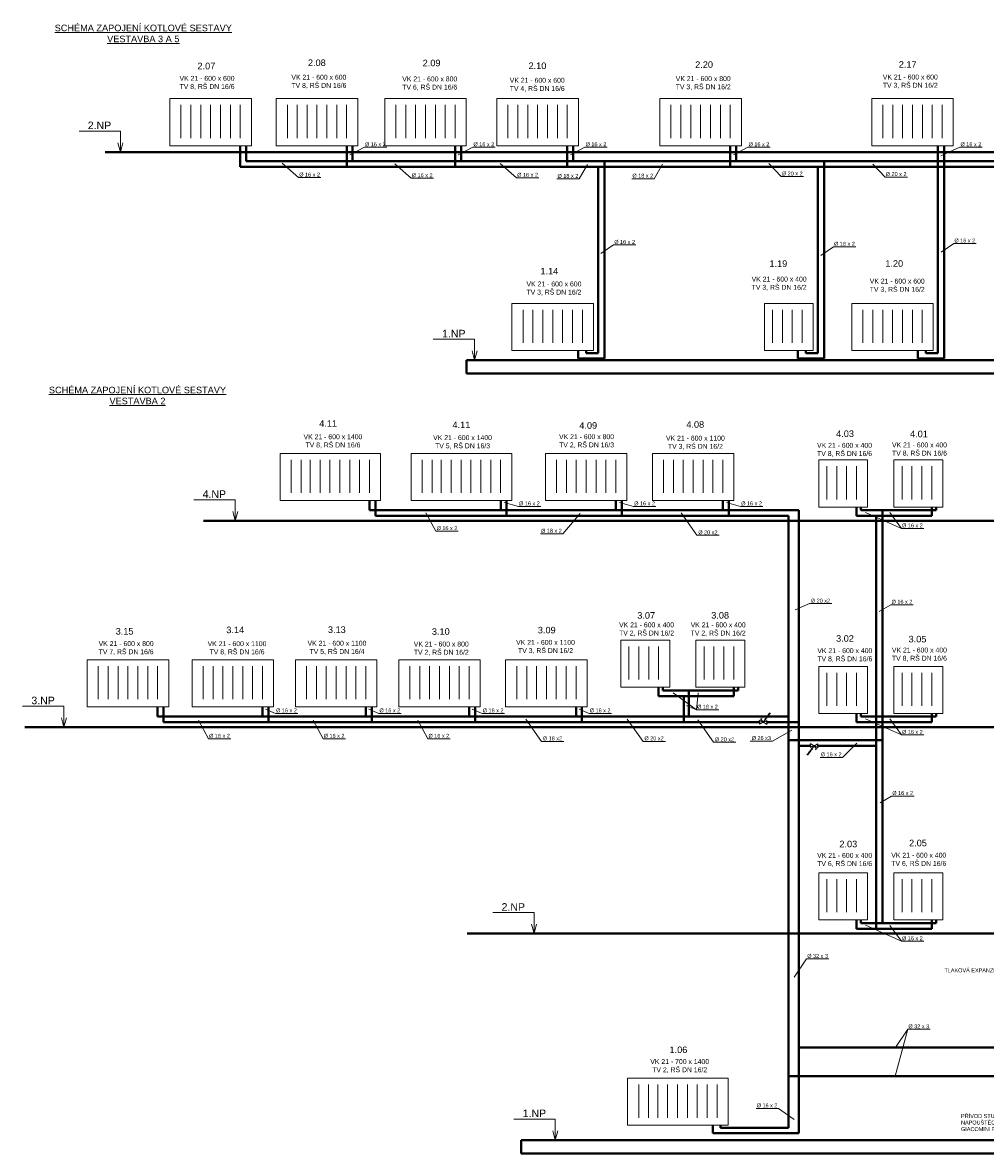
# Model space of a CAD drawing. Header units: millimetres. Extents: x 0 to 1216358, y -266558 to 2852.
# Tile 4 of 76: x 990462 to 1019827, y -264758 to -230271. Entities that reach past the tile are written whole.
import ezdxf

# ---------------------------------------------------------------- set-up
doc = ezdxf.new("R2010")
doc.units = ezdxf.units.MM
for name, color, linetype, lineweight in [('1-UT-POPIS', 7, 'Continuous', 13), ('1-UT-ROZVODY', 4, 'Continuous', 40), ('1-UT-ROZVODY-PRIVOD', 4, 'Continuous', 40), ('1-UT-TELESA', 7, 'Continuous', 40), ('P', 7, 'Continuous', 100), ('St_plocha_místnosti', 250, 'Continuous', 18)]:
    doc.layers.add(name, color=color, linetype=linetype, lineweight=lineweight)
doc.layers.add('1UT-ARMATURY', color=5, linetype='Continuous')
doc.styles.add('Andy', font='arial.ttf')
doc.styles.add('SPIRITTXTSTYLE1', font='arial.ttf')

msp = doc.modelspace()

# ---------------------------------------------------------------- linework, layer by layer
at = {"layer": '1-UT-POPIS'}
for p, q in [((994952.8, -232589.6), (994952.8, -234026)), ((997439.3, -232589.6), (994952.8, -232589.6)), ((995292, -232780.7), (995292, -233793.4)), ((995593.5, -232780.7), (995593.5, -233793.4)), ((995895.1, -232780.7), (995895.1, -233793.4)), ((996196.6, -232780.7), (996196.6, -233793.4)), ((996498.1, -232780.7), (996498.1, -233793.4)), ((996799.7, -232780.7), (996799.7, -233793.4)), ((997101.2, -232780.7), (997101.2, -233793.4)), ((997439.3, -234026), (997439.3, -232589.6)), ((998197, -232589.6), (998197, -234026)), ((1000683.5, -232589.6), (998197, -232589.6)), ((998536.2, -232780.7), (998536.2, -233793.4)), ((998837.7, -232780.7), (998837.7, -233793.4)), ((999139.3, -232780.7), (999139.3, -233793.4)), ((999440.8, -232780.7), (999440.8, -233793.4)), ((999742.3, -232780.7), (999742.3, -233793.4)), ((1000043.9, -232780.7), (1000043.9, -233793.4)), ((1000345.4, -232780.7), (1000345.4, -233793.4)), ((1000683.5, -234026), (1000683.5, -232589.6)), ((1001506.4, -232589.6), (1001506.4, -234026)), ((1003993, -232589.6), (1001506.4, -232589.6)), ((1001845.6, -232780.7), (1001845.6, -233793.4)), ((1002147.2, -232780.7), (1002147.2, -233793.4)), ((1002448.7, -232780.7), (1002448.7, -233793.4)), ((1002750.2, -232780.7), (1002750.2, -233793.4)), ((1003051.8, -232780.7), (1003051.8, -233793.4)), ((1003353.3, -232780.7), (1003353.3, -233793.4)), ((1003654.8, -232780.7), (1003654.8, -233793.4)), ((1003993, -234026), (1003993, -232589.6)), ((1004926.3, -232589.6), (1004926.3, -234026)), ((1007412.8, -232589.6), (1004926.3, -232589.6)), ((1005265.5, -232780.7), (1005265.5, -233793.4)), ((1005567, -232780.7), (1005567, -233793.4)), ((1005868.5, -232780.7), (1005868.5, -233793.4)), ((1006170.1, -232780.7), (1006170.1, -233793.4)), ((1006471.6, -232780.7), (1006471.6, -233793.4)), ((1006773.2, -232780.7), (1006773.2, -233793.4)), ((1007074.7, -232780.7), (1007074.7, -233793.4)), ((1007412.8, -234026), (1007412.8, -232589.6)), ((1009897.1, -232589.6), (1009897.1, -234026)), ((1012383.7, -232589.6), (1009897.1, -232589.6)), ((1010236.3, -232780.7), (1010236.3, -233793.4)), ((1010537.9, -232780.7), (1010537.9, -233793.4)), ((1010839.4, -232780.7), (1010839.4, -233793.4)), ((1011140.9, -232780.7), (1011140.9, -233793.4)), ((1011442.5, -232780.7), (1011442.5, -233793.4)), ((1011744, -232780.7), (1011744, -233793.4)), ((1012045.5, -232780.7), (1012045.5, -233793.4)), ((1012383.7, -234026), (1012383.7, -232589.6)), ((1016361.4, -232589.6), (1016361.4, -234026)), ((1018848, -232589.6), (1016361.4, -232589.6)), ((1016700.6, -232780.7), (1016700.6, -233793.4)), ((1017002.2, -232780.7), (1017002.2, -233793.4)), ((1017303.7, -232780.7), (1017303.7, -233793.4)), ((1017605.2, -232780.7), (1017605.2, -233793.4)), ((1017906.8, -232780.7), (1017906.8, -233793.4)), ((1018208.3, -232780.7), (1018208.3, -233793.4)), ((1018509.8, -232780.7), (1018509.8, -233793.4)), ((1018848, -234026), (1018848, -232589.6)), ((994952.8, -234026), (997439.3, -234026)), ((998197, -234026), (1000683.5, -234026)), ((1000884.6, -234073), (1000440.9, -234300.6)), ((1001566.3, -234073), (1000884.6, -234073)), ((1001506.4, -234026), (1003993, -234026)), ((1004194.1, -234073), (1003750.3, -234300.6)), ((1004875.7, -234073), (1004194.1, -234073)), ((1004926.3, -234026), (1007412.8, -234026)), ((1007613.9, -234073), (1007170.1, -234300.6)), ((1008295.5, -234073), (1007613.9, -234073)), ((1009897.1, -234026), (1012383.7, -234026)), ((1012584.8, -234073), (1012141, -234300.6)), ((1013266.4, -234073), (1012584.8, -234073)), ((1016361.4, -234026), (1018848, -234026)), ((1019049.1, -234073), (1018465.6, -234338)), ((1019730.7, -234073), (1019049.1, -234073)), ((998879.7, -234996.8), (998382.1, -234560.9)), ((1002312.9, -235016.2), (1001815.3, -234580.4)), ((1005527.5, -235004.2), (1005030, -234568.3)), ((1013600.8, -234964.1), (1013221.1, -234570.7)), ((1016768.8, -234982.5), (1016389.1, -234589.1)), ((999561.3, -234996.8), (998879.7, -234996.8)), ((1002994.5, -235016.2), (1002312.9, -235016.2)), ((1006209.2, -235004.2), (1005527.5, -235004.2)), ((1007439.7, -235036.4), (1006758.1, -235036.4)), ((1009724.3, -235030.1), (1009042.7, -235030.1)), ((1014282.4, -234964.1), (1013600.8, -234964.1)), ((1017450.4, -234982.5), (1016768.8, -234982.5)), ((1008487.9, -237051.4), (1008098, -237316.4)), ((1009169.5, -237051.4), (1008487.9, -237051.4)), ((1015192.9, -237107.7), (1014803.1, -237372.7)), ((1015874.5, -237107.7), (1015192.9, -237107.7)), ((1018863.9, -237007.7), (1018474.1, -237272.7)), ((1019545.5, -237007.7), (1018863.9, -237007.7)), ((1005387.4, -238837), (1005387.4, -240273.4)), ((1007874, -238837), (1005387.4, -238837)), ((1007874, -240273.4), (1007874, -238837)), ((1013086, -238837), (1013086, -240273.4)), ((1014576.7, -238837), (1013086, -238837)), ((1014576.7, -240273.4), (1014576.7, -238837)), ((1015752.1, -238837), (1015752.1, -240273.4)), ((1018238.6, -238837), (1015752.1, -238837)), ((1018238.6, -240273.4), (1018238.6, -238837)), ((1005726.6, -239028.1), (1005726.6, -240040.8)), ((1006028.2, -239028.1), (1006028.2, -240040.8)), ((1006329.7, -239028.1), (1006329.7, -240040.8)), ((1006631.2, -239028.1), (1006631.2, -240040.8)), ((1006932.8, -239028.1), (1006932.8, -240040.8)), ((1007234.3, -239028.1), (1007234.3, -240040.8)), ((1007535.8, -239028.1), (1007535.8, -240040.8)), ((1013333.9, -239028.1), (1013333.9, -240040.8)), ((1013635.5, -239028.1), (1013635.5, -240040.8)), ((1013937, -239028.1), (1013937, -240040.8)), ((1014238.6, -239028.1), (1014238.6, -240040.8)), ((1016091.3, -239028.1), (1016091.3, -240040.8)), ((1016392.8, -239028.1), (1016392.8, -240040.8)), ((1016694.3, -239028.1), (1016694.3, -240040.8)), ((1016995.9, -239028.1), (1016995.9, -240040.8)), ((1017297.4, -239028.1), (1017297.4, -240040.8)), ((1017598.9, -239028.1), (1017598.9, -240040.8)), ((1017900.5, -239028.1), (1017900.5, -240040.8)), ((1005387.4, -240273.4), (1007874, -240273.4)), ((1013086, -240273.4), (1014576.7, -240273.4)), ((1015752.1, -240273.4), (1018238.6, -240273.4)), ((1001379.8, -243409.9), (998313.3, -243409.9)), ((998313.3, -243409.9), (998313.3, -244846.3)), ((1001379.8, -244846.3), (1001379.8, -243409.9)), ((1005379, -243409.9), (1002312.5, -243409.9)), ((1002312.5, -243409.9), (1002312.5, -244846.3)), ((1005379, -244846.3), (1005379, -243409.9)), ((1006407.2, -243409.9), (1006407.2, -244846.3)), ((1008893.8, -243409.9), (1006407.2, -243409.9)), ((1008893.8, -244846.3), (1008893.8, -243409.9)), ((1009670.1, -243409.9), (1009670.1, -244846.3)), ((1012156.6, -243409.9), (1009670.1, -243409.9)), ((1012156.6, -244846.3), (1012156.6, -243409.9)), ((998652.5, -243601), (998652.5, -244613.8)), ((998954, -243601), (998954, -244613.8)), ((999232.5, -243601), (999232.5, -244613.8)), ((999534, -243601), (999534, -244613.8)), ((999835.6, -243601), (999835.6, -244613.8)), ((1000137.1, -243601), (1000137.1, -244613.8)), ((1000438.6, -243601), (1000438.6, -244613.8)), ((1000740.2, -243601), (1000740.2, -244613.8)), ((1001041.7, -243601), (1001041.7, -244613.8)), ((1002651.7, -243601), (1002651.7, -244613.8)), ((1002953.3, -243601), (1002953.3, -244613.8)), ((1003231.7, -243601), (1003231.7, -244613.8)), ((1003533.2, -243601), (1003533.2, -244613.8)), ((1003834.8, -243601), (1003834.8, -244613.8)), ((1004136.3, -243601), (1004136.3, -244613.8)), ((1004437.9, -243601), (1004437.9, -244613.8)), ((1004739.4, -243601), (1004739.4, -244613.8)), ((1005040.9, -243601), (1005040.9, -244613.8)), ((1006746.4, -243601), (1006746.4, -244613.8)), ((1007048, -243601), (1007048, -244613.8)), ((1007349.5, -243601), (1007349.5, -244613.8)), ((1007651.1, -243601), (1007651.1, -244613.8)), ((1007952.6, -243601), (1007952.6, -244613.8)), ((1008254.1, -243601), (1008254.1, -244613.8)), ((1008555.7, -243601), (1008555.7, -244613.8)), ((1010009.3, -243601), (1010009.3, -244613.8)), ((1010310.8, -243601), (1010310.8, -244613.8)), ((1010612.4, -243601), (1010612.4, -244613.8)), ((1010913.9, -243601), (1010913.9, -244613.8)), ((1011215.4, -243601), (1011215.4, -244613.8)), ((1011517, -243601), (1011517, -244613.8)), ((1011818.5, -243601), (1011818.5, -244613.8)), ((1014744.3, -243610.1), (1014744.3, -245046.5)), ((1016235, -243610.1), (1014744.3, -243610.1)), ((1014992.3, -243801.2), (1014992.3, -244813.9)), ((1015293.8, -243801.2), (1015293.8, -244813.9)), ((1015595.3, -243801.2), (1015595.3, -244813.9)), ((1015896.9, -243801.2), (1015896.9, -244813.9)), ((1016235, -245046.5), (1016235, -243610.1)), ((1017036.4, -243610.1), (1017036.4, -245046.5)), ((1018527.1, -243610.1), (1017036.4, -243610.1)), ((1017284.3, -243801.2), (1017284.3, -244813.9)), ((1017585.9, -243801.2), (1017585.9, -244813.9)), ((1017887.4, -243801.2), (1017887.4, -244813.9)), ((1018188.9, -243801.2), (1018188.9, -244813.9)), ((1018527.1, -245046.5), (1018527.1, -243610.1)), ((998313.3, -244846.3), (1001379.8, -244846.3)), ((1002312.5, -244846.3), (1005379, -244846.3)), ((1006407.2, -244846.3), (1008893.8, -244846.3)), ((1009670.1, -244846.3), (1012156.6, -244846.3)), ((1006264.4, -245026.7), (1005582.8, -245026.7)), ((1009779.1, -245026.7), (1009097.5, -245026.7)), ((1013042, -245026.7), (1012360.3, -245026.7)), ((1014744.3, -245046.5), (1016235, -245046.5)), ((1017036.4, -245046.5), (1018527.1, -245046.5)), ((1006935.5, -245859.9), (1007469.2, -245239.3)), ((1011028.5, -245906.8), (1010546.3, -245226.2)), ((1003750.7, -245780.7), (1003069.1, -245780.7)), ((1006935.5, -245859.9), (1006253.9, -245859.9)), ((1017946.4, -245697.9), (1017264.8, -245697.9)), ((1011710.1, -245906.8), (1011028.5, -245906.8)), ((1014461.8, -247991.5), (1014026.6, -248177.8)), ((1015143.4, -247991.5), (1014461.8, -247991.5)), ((1017628.2, -248025.5), (1016946.5, -248025.5)), ((1008706.7, -249104.2), (1008706.7, -250540.6)), ((1010197.4, -249104.2), (1008706.7, -249104.2)), ((1008954.7, -249295.3), (1008954.7, -250308.1)), ((1009256.2, -249295.3), (1009256.2, -250308.1)), ((1009557.7, -249295.3), (1009557.7, -250308.1)), ((1009859.3, -249295.3), (1009859.3, -250308.1)), ((1010197.4, -250540.6), (1010197.4, -249104.2)), ((1010998.8, -249104.2), (1010998.8, -250540.6)), ((1012489.5, -249104.2), (1010998.8, -249104.2)), ((1011246.7, -249295.3), (1011246.7, -250308.1)), ((1011548.3, -249295.3), (1011548.3, -250308.1)), ((1011849.8, -249295.3), (1011849.8, -250308.1)), ((1012151.4, -249295.3), (1012151.4, -250308.1)), ((1012489.5, -250540.6), (1012489.5, -249104.2)), ((992431.3, -249705.3), (992431.3, -251141.7)), ((994917.9, -249705.3), (992431.3, -249705.3)), ((992770.5, -249896.4), (992770.5, -250909.2)), ((993072.1, -249896.4), (993072.1, -250909.2)), ((993373.6, -249896.4), (993373.6, -250909.2)), ((993675.1, -249896.4), (993675.1, -250909.2)), ((993976.7, -249896.4), (993976.7, -250909.2)), ((994278.2, -249896.4), (994278.2, -250909.2)), ((994579.7, -249896.4), (994579.7, -250909.2)), ((994917.9, -251141.7), (994917.9, -249705.3)), ((995629.6, -249705.3), (995629.6, -251141.7)), ((998116.2, -249705.3), (995629.6, -249705.3)), ((995968.8, -249896.4), (995968.8, -250909.2)), ((996270.4, -249896.4), (996270.4, -250909.2)), ((996571.9, -249896.4), (996571.9, -250909.2)), ((996873.5, -249896.4), (996873.5, -250909.2)), ((997175, -249896.4), (997175, -250909.2)), ((997476.5, -249896.4), (997476.5, -250909.2)), ((997778.1, -249896.4), (997778.1, -250909.2)), ((998116.2, -251141.7), (998116.2, -249705.3)), ((998780.6, -249705.3), (998780.6, -251141.7)), ((1001267.1, -249705.3), (998780.6, -249705.3)), ((999119.8, -249896.4), (999119.8, -250909.2)), ((999421.3, -249896.4), (999421.3, -250909.2)), ((999722.8, -249896.4), (999722.8, -250909.2)), ((1000024.4, -249896.4), (1000024.4, -250909.2)), ((1000325.9, -249896.4), (1000325.9, -250909.2)), ((1000627.5, -249896.4), (1000627.5, -250909.2)), ((1000929, -249896.4), (1000929, -250909.2)), ((1001267.1, -251141.7), (1001267.1, -249705.3)), ((1001932.2, -249705.3), (1001932.2, -251141.7)), ((1004418.7, -249705.3), (1001932.2, -249705.3)), ((1002271.4, -249896.4), (1002271.4, -250909.2)), ((1002572.9, -249896.4), (1002572.9, -250909.2)), ((1002874.5, -249896.4), (1002874.5, -250909.2)), ((1003176, -249896.4), (1003176, -250909.2)), ((1003477.6, -249896.4), (1003477.6, -250909.2)), ((1003779.1, -249896.4), (1003779.1, -250909.2)), ((1004080.6, -249896.4), (1004080.6, -250909.2)), ((1004418.7, -251141.7), (1004418.7, -249705.3)), ((1005195.1, -249705.3), (1005195.1, -251141.7)), ((1007681.6, -249705.3), (1005195.1, -249705.3)), ((1005534.3, -249896.4), (1005534.3, -250909.2)), ((1005835.8, -249896.4), (1005835.8, -250909.2)), ((1006137.3, -249896.4), (1006137.3, -250909.2)), ((1006438.9, -249896.4), (1006438.9, -250909.2)), ((1006740.4, -249896.4), (1006740.4, -250909.2)), ((1007041.9, -249896.4), (1007041.9, -250909.2)), ((1007343.5, -249896.4), (1007343.5, -250909.2)), ((1007681.6, -251141.7), (1007681.6, -249705.3)), ((1014744.3, -249905.4), (1014744.3, -251341.8)), ((1016235, -249905.4), (1014744.3, -249905.4)), ((1016235, -251341.8), (1016235, -249905.4)), ((1017036.4, -249905.4), (1017036.4, -251341.8)), ((1018527.1, -249905.4), (1017036.4, -249905.4)), ((1018527.1, -251341.8), (1018527.1, -249905.4)), ((1014992.3, -250096.6), (1014992.3, -251109.3)), ((1015293.8, -250096.6), (1015293.8, -251109.3)), ((1015595.3, -250096.6), (1015595.3, -251109.3)), ((1015896.9, -250096.6), (1015896.9, -251109.3)), ((1017284.3, -250096.6), (1017284.3, -251109.3)), ((1017585.9, -250096.6), (1017585.9, -251109.3)), ((1017887.4, -250096.6), (1017887.4, -251109.3)), ((1018188.9, -250096.6), (1018188.9, -251109.3)), ((1008706.7, -250540.6), (1010197.4, -250540.6)), ((1010998.8, -250540.6), (1012489.5, -250540.6)), ((992431.3, -251141.7), (994917.9, -251141.7)), ((995629.6, -251141.7), (998116.2, -251141.7)), ((998857.3, -251338.8), (998175.7, -251338.8)), ((998780.6, -251141.7), (1001267.1, -251141.7)), ((1002008.2, -251338.8), (1001326.6, -251338.8)), ((1001932.2, -251141.7), (1004418.7, -251141.7)), ((1005159.8, -251338.8), (1004478.2, -251338.8)), ((1005195.1, -251141.7), (1007681.6, -251141.7)), ((1008422.7, -251338.8), (1007741.1, -251338.8)), ((1011696, -251227.6), (1011014.4, -251227.6)), ((1014744.3, -251341.8), (1016235, -251341.8)), ((1017036.4, -251341.8), (1018527.1, -251341.8)), ((1006287.9, -252191.3), (1005805.8, -251510.7)), ((1009385.6, -252191.3), (1008903.4, -251510.7)), ((1011534.4, -252220.4), (1011052.2, -251539.9)), ((1017946.4, -251993.3), (1017264.8, -251993.3)), ((996812.2, -252113.8), (996130.5, -252113.8)), ((1000307.8, -252113.8), (999626.1, -252113.8)), ((1003503.9, -252113.8), (1002822.3, -252113.8)), ((1006969.6, -252191.3), (1006287.9, -252191.3)), ((1010067.2, -252191.3), (1009385.6, -252191.3)), ((1012216, -252220.4), (1011534.4, -252220.4)), ((1013338.3, -252182.8), (1012656.7, -252182.8)), ((1015469.9, -252680.1), (1015904.6, -252246.4)), ((1015469.9, -252680.1), (1014788.2, -252680.1)), ((1017649.9, -253858.3), (1016968.2, -253858.3)), ((1014744.3, -256200.8), (1014744.3, -257637.2)), ((1016235, -256200.8), (1014744.3, -256200.8)), ((1016235, -257637.2), (1016235, -256200.8)), ((1017036.4, -256200.8), (1017036.4, -257637.2)), ((1018527.1, -256200.8), (1017036.4, -256200.8)), ((1018527.1, -257637.2), (1018527.1, -256200.8)), ((1014992.3, -256391.9), (1014992.3, -257404.7)), ((1015293.8, -256391.9), (1015293.8, -257404.7)), ((1015595.3, -256391.9), (1015595.3, -257404.7)), ((1015896.9, -256391.9), (1015896.9, -257404.7)), ((1017284.3, -256391.9), (1017284.3, -257404.7)), ((1017585.9, -256391.9), (1017585.9, -257404.7)), ((1017887.4, -256391.9), (1017887.4, -257404.7)), ((1018188.9, -256391.9), (1018188.9, -257404.7)), ((1014744.3, -257637.2), (1016235, -257637.2)), ((1017036.4, -257637.2), (1018527.1, -257637.2)), ((1017946.4, -258288.7), (1017264.8, -258288.7)), ((1014374.7, -258826.6), (1013998.7, -259385.9)), ((1015056.3, -258826.6), (1014374.7, -258826.6)), ((1017459.3, -260973.9), (1017083.3, -261533.2)), ((1018140.9, -260973.9), (1017459.3, -260973.9)), ((1011980.1, -262464.6), (1008913.5, -262464.6)), ((1008913.5, -262464.6), (1008913.5, -263901)), ((1009252.7, -262655.7), (1009252.7, -263668.5)), ((1009554.3, -262655.7), (1009554.3, -263668.5)), ((1009832.7, -262655.7), (1009832.7, -263668.5)), ((1010134.3, -262655.7), (1010134.3, -263668.5)), ((1010435.8, -262655.7), (1010435.8, -263668.5)), ((1010737.3, -262655.7), (1010737.3, -263668.5)), ((1011038.9, -262655.7), (1011038.9, -263668.5)), ((1011340.4, -262655.7), (1011340.4, -263668.5)), ((1011642, -262655.7), (1011642, -263668.5)), ((1011980.1, -263901), (1011980.1, -262464.6)), ((1013513.7, -263384.5), (1012832.1, -263384.5)), ((1013513.7, -263384.5), (1013991.4, -263719.7)), ((1008913.5, -263901), (1011980.1, -263901))]:
    msp.add_line(p, q, dxfattribs=at)
at = {"layer": '1-UT-POPIS', "ltscale": 0.1}
for p, q in [((993443, -233577.7), (992182.4, -233577.7)), ((993443, -234218.9), (993443, -233577.7)), ((993443, -234218.9), (993366.9, -233934.8)), ((993443, -234218.9), (993519.1, -233934.8)), ((1007439.7, -235036.4), (1007692.2, -234599)), ((1009724.3, -235030.1), (1009976.8, -234592.7)), ((1004248.9, -239928.3), (1002988.3, -239928.3)), ((1004248.9, -240569.4), (1004248.9, -239928.3)), ((1004248.9, -240569.4), (1004172.8, -240285.4)), ((1004248.9, -240569.4), (1004325.1, -240285.4)), ((996945.8, -244823.9), (995685.2, -244823.9)), ((996945.8, -245465.1), (996945.8, -244823.9)), ((996945.8, -245465.1), (996869.7, -245181.1)), ((996945.8, -245465.1), (997021.9, -245181.1)), ((1005582.8, -245026.7), (1005152.9, -244911.5)), ((1009097.5, -245026.7), (1008667.6, -244911.5)), ((1012360.3, -245026.7), (1011930.5, -244911.5)), ((1003069.1, -245780.7), (1002764.9, -245218.1)), ((1017264.8, -245697.9), (1016168.9, -245208.3)), ((1017264.8, -245697.9), (1016909.2, -245212.4)), ((1016946.5, -248025.5), (1016591, -248230.8)), ((1011014.4, -251227.6), (1010308.8, -250716.3)), ((1011014.4, -251227.6), (1011071.2, -250712)), ((991722.6, -251119.3), (990461.9, -251119.3)), ((991722.6, -251760.5), (991722.6, -251119.3)), ((998175.7, -251338.8), (997871.5, -251213.4)), ((1001326.6, -251338.8), (1001022.5, -251213.4)), ((1004478.2, -251338.8), (1004174.1, -251213.4)), ((1007741.1, -251338.8), (1007436.9, -251213.4)), ((1011014.4, -251227.6), (1010710.3, -251102.2)), ((1013046, -251610.3), (1013248.1, -251334.2)), ((1013177.1, -251389.2), (1013217.1, -251418.5)), ((1013202.6, -251354.4), (1013242.6, -251383.7)), ((1013228.1, -251319.6), (1013268, -251348.8)), ((991722.6, -251760.5), (991646.4, -251476.5)), ((991722.6, -251760.5), (991798.7, -251476.5)), ((996130.5, -252113.8), (995826.4, -251540.8)), ((999626.1, -252113.8), (999322, -251540.8)), ((1002822.3, -252113.8), (1002518.2, -251540.8)), ((1012952.9, -251516.2), (1013014.8, -251480.4)), ((1013046, -251610.3), (1012982, -251499.4)), ((1013100.6, -251493.7), (1013140.6, -251523)), ((1013126.1, -251458.9), (1013166.1, -251488.2)), ((1013151.6, -251424.1), (1013191.6, -251453.3)), ((1017264.8, -251993.3), (1016168.9, -251503.7)), ((1017264.8, -251993.3), (1016909.2, -251507.8)), ((1013338.3, -252182.8), (1013920.2, -251846.8)), ((1014606.9, -252323), (1014404.9, -252599.1)), ((1014526.9, -252474.4), (1014486.9, -252445.2)), ((1014552.3, -252439.6), (1014512.4, -252410.3)), ((1014606.9, -252323), (1014671, -252434)), ((1014700.1, -252417.1), (1014638.2, -252452.9)), ((1014424.9, -252613.8), (1014384.9, -252584.5)), ((1014450.4, -252578.9), (1014410.4, -252549.7)), ((1014475.9, -252544.1), (1014435.9, -252514.8)), ((1014501.3, -252509.3), (1014461.4, -252480)), ((1016968.2, -253858.3), (1016612.7, -254063.6)), ((1006063.7, -257414.7), (1004803.1, -257414.7)), ((1006063.7, -258055.9), (1006063.7, -257414.7)), ((1006063.7, -258055.9), (1005987.6, -257771.8)), ((1006063.7, -258055.9), (1006139.8, -257771.8)), ((1017264.8, -258288.7), (1016168.9, -257799.1)), ((1017264.8, -258288.7), (1016909.2, -257803.1)), ((1017459.3, -260973.9), (1017076.4, -262402.8)), ((1006707.3, -263710.1), (1005446.7, -263710.1)), ((1006707.3, -264351.3), (1006707.3, -263710.1)), ((1006707.3, -264351.3), (1006631.2, -264067.2)), ((1006707.3, -264351.3), (1006783.5, -264067.2))]:
    msp.add_line(p, q, dxfattribs=at)
at = {"layer": '1-UT-ROZVODY', "ltscale": 0.1}
for p, q in [((997102, -234026), (997102, -234672.4)), ((1000346.2, -234026), (1000346.2, -234672.4)), ((1003655.6, -234026), (1003655.6, -234672.4)), ((1007075.5, -234026), (1007075.5, -234672.4)), ((1012046.3, -234026), (1012046.3, -234672.4)), ((1018379.1, -234026), (1018379.1, -240347.2)), ((1026210.5, -234672.4), (997102, -234672.4)), ((1008014.5, -240347.2), (1008014.5, -234672.4)), ((1014717.2, -240347.2), (1014717.2, -234672.4)), ((1007646, -240347.2), (1007646, -240273.4)), ((1008014.5, -240347.2), (1007646, -240347.2)), ((1014348.7, -240347.2), (1014348.7, -240273.4)), ((1014717.2, -240347.2), (1014348.7, -240347.2)), ((1018010.6, -240347.2), (1018010.6, -240273.4)), ((1018379.1, -240347.2), (1018010.6, -240347.2)), ((1001225.3, -244846.3), (1001225.3, -245314.9)), ((1005224.5, -244846.3), (1005224.5, -245314.9)), ((1008735.6, -244846.3), (1008735.6, -245314.9)), ((1011998.5, -244846.3), (1011998.5, -245314.9)), ((1016029.9, -245141.9), (1016029.9, -245046.5)), ((1016029.9, -245141.9), (1018322, -245141.9)), ((1016688.3, -252151.7), (1016688.3, -245141.9)), ((1018322, -245141.9), (1018322, -245046.5)), ((1001225.3, -245314.9), (1013818.1, -245314.9)), ((1013818.1, -262402.8), (1013818.1, -245314.9)), ((1009992.4, -250636), (1009992.4, -250540.6)), ((1009992.4, -250636), (1012284.4, -250636)), ((1010786.2, -250636), (1010786.2, -251437.2)), ((1012284.4, -250636), (1012284.4, -250540.6)), ((994580.5, -251141.7), (994580.5, -251437.2)), ((997778.9, -251141.7), (997778.9, -251437.2)), ((1000929.8, -251141.7), (1000929.8, -251437.2)), ((1004081.4, -251141.7), (1004081.4, -251437.2)), ((1007344.3, -251141.7), (1007344.3, -251437.2)), ((1016029.9, -251437.2), (1016029.9, -251341.8)), ((1018322, -251437.2), (1018322, -251341.8)), ((1013818.1, -251437.2), (994580.5, -251437.2)), ((1016029.9, -251437.2), (1018322, -251437.2)), ((1016688.3, -252151.7), (1013818.1, -252151.7)), ((1016688.3, -257732.6), (1016688.3, -252151.7)), ((1016029.9, -257732.6), (1016029.9, -257637.2)), ((1016029.9, -257732.6), (1018322, -257732.6)), ((1018322, -257732.6), (1018322, -257637.2)), ((1013818.1, -262402.8), (1013818.1, -263974.9)), ((1011752.1, -263974.9), (1011752.1, -263901)), ((1012120.6, -263974.9), (1011752.1, -263974.9)), ((1013818.1, -263974.9), (1012120.6, -263974.9))]:
    msp.add_line(p, q, dxfattribs=at)
at = {"layer": '1-UT-ROZVODY', "color": 6, "ltscale": 0.1}
for p, q in [((997281.2, -234026), (997281.2, -234494.6)), ((1000525.4, -234026), (1000525.4, -234494.6)), ((1003834.8, -234026), (1003834.8, -234494.6)), ((1007254.7, -234026), (1007254.7, -234494.6)), ((1012225.5, -234026), (1012225.5, -234494.6)), ((1018570.9, -234026), (1018570.9, -240512.9)), ((1026364.9, -234494.6), (997281.2, -234494.6)), ((1008206.3, -240512.9), (1008206.3, -234494.6)), ((1014909, -240512.9), (1014909, -234494.6)), ((1007403.4, -240512.9), (1007403.4, -240273.4)), ((1014106.1, -240512.9), (1014106.1, -240273.4)), ((1017768.1, -240512.9), (1017768.1, -240273.4)), ((1008206.3, -240512.9), (1007403.4, -240512.9)), ((1014909, -240512.9), (1014106.1, -240512.9)), ((1018570.9, -240512.9), (1017768.1, -240512.9)), ((1001046.2, -244846.3), (1001046.2, -245141.9)), ((1005045.4, -244846.3), (1005045.4, -245141.9)), ((1008556.5, -244846.3), (1008556.5, -245141.9)), ((1011819.3, -244846.3), (1011819.3, -245141.9)), ((1001046.2, -245141.9), (1014139.4, -245141.9)), ((1014139.4, -261533.2), (1014139.4, -245141.9)), ((1015897.5, -245314.9), (1015897.5, -245046.5)), ((1018189.6, -245314.9), (1018189.6, -245046.5)), ((1015897.5, -245314.9), (1018189.6, -245314.9)), ((1016497.8, -252323), (1016497.8, -245314.9)), ((1009860, -250809), (1009860, -250540.6)), ((1012152, -250809), (1012152, -250540.6)), ((1009860, -250809), (1012152, -250809)), ((1010630.8, -250809), (1010630.8, -251610.3)), ((994759.7, -251141.7), (994759.7, -251610.3)), ((997958, -251141.7), (997958, -251610.3)), ((1001109, -251141.7), (1001109, -251610.3)), ((1004260.6, -251141.7), (1004260.6, -251610.3)), ((1007523.4, -251141.7), (1007523.4, -251610.3)), ((1015897.5, -251610.3), (1015897.5, -251341.8)), ((1018189.6, -251610.3), (1018189.6, -251341.8)), ((1012932.5, -251610.3), (994759.7, -251610.3)), ((1014139.4, -251610.3), (1013159.6, -251610.3)), ((1015897.5, -251610.3), (1018189.6, -251610.3)), ((1014493.4, -252323), (1014139.4, -252323)), ((1016497.8, -252323), (1014720.5, -252323)), ((1016497.8, -257905.7), (1016497.8, -252323)), ((1015897.5, -257905.7), (1015897.5, -257637.2)), ((1015897.5, -257905.7), (1018189.6, -257905.7)), ((1018189.6, -257905.7), (1018189.6, -257637.2)), ((1014139.4, -261533.2), (1014139.4, -264140.5)), ((1011509.5, -264140.5), (1011509.5, -263901)), ((1012312.4, -264140.5), (1011509.5, -264140.5)), ((1014139.4, -264140.5), (1012312.4, -264140.5))]:
    msp.add_line(p, q, dxfattribs=at)
at = {"layer": '1-UT-ROZVODY-PRIVOD', "color": 6, "ltscale": 0.5}
msp.add_line((1020939.1, -261533.2), (1014139.4, -261533.2), dxfattribs=at)
at = {"layer": '1-UT-ROZVODY-PRIVOD'}
msp.add_line((1022919.8, -262402.8), (1013818.1, -262402.8), dxfattribs=at)
at = {"layer": '1-UT-ROZVODY-PRIVOD', "linetype": 'Continuous', "lineweight": 0}
msp.add_line((1022919.8, -262402.8), (1013818.1, -262402.8), dxfattribs=at)
at = {"layer": '1-UT-TELESA', "ltscale": 0.1}
for p, q in [((1028394.8, -234218.9), (992984.8, -234218.9)), ((1020480.1, -245465.1), (995976.6, -245465.1)), ((1029243.9, -251760.5), (990531.9, -251760.5)), ((1020480.1, -258055.9), (1004020.6, -258055.9))]:
    msp.add_line(p, q, dxfattribs=at)
at = {"layer": '1-UT-TELESA', "linetype": 'Continuous', "lineweight": 0}
msp.add_line((1003999.6, -240569.4), (1003999.6, -240976), dxfattribs=at)
at = {"layer": '1UT-ARMATURY', "color": 0}
for p, q in [((1012932.5, -251610.3), (1012932.5, -251553.5)), ((1013046, -251610.3), (1012932.5, -251553.5)), ((1012932.5, -251610.3), (1012932.5, -251667.1)), ((1013046, -251610.3), (1012932.5, -251667.1)), ((1013046, -251610.3), (1013159.6, -251553.5)), ((1013046, -251610.3), (1013159.6, -251667.1)), ((1013159.6, -251610.3), (1013159.6, -251553.5)), ((1013159.6, -251610.3), (1013159.6, -251667.1)), ((1014493.4, -252323), (1014493.4, -252266.3)), ((1014606.9, -252323), (1014493.4, -252266.3)), ((1014493.4, -252323), (1014493.4, -252379.8)), ((1014606.9, -252323), (1014493.4, -252379.8)), ((1014606.9, -252323), (1014720.5, -252266.3)), ((1014606.9, -252323), (1014720.5, -252379.8)), ((1014720.5, -252323), (1014720.5, -252266.3)), ((1014720.5, -252323), (1014720.5, -252379.8))]:
    msp.add_line(p, q, dxfattribs=at)
at = {"layer": 'P', "lineweight": 40, "ltscale": 0.2}
for p, q in [((1035278.9, -240569.4), (1003999.6, -240569.4)), ((1003999.6, -240976), (1003999.6, -240569.4)), ((1035278.9, -240976), (1003999.6, -240976)), ((1027364.2, -264351.3), (1005671.5, -264351.3)), ((1005671.5, -264757.8), (1005671.5, -264351.3)), ((1027364.2, -264757.8), (1005671.5, -264757.8))]:
    msp.add_line(p, q, dxfattribs=at)

# ---------------------------------------------------------------- texts
at = {"layer": '1-UT-POPIS', "attachment_point": 5, "style": 'SPIRITTXTSTYLE1'}
for s, width, insert, char_height in [('{\\LSCHÉMA ZAPOJENÍ KOTLOVÉ SESTAVY \\PVESTAVBA 3 A 5 }', 7255.8, (994142.3, -230601.9), 200), ('VK 21 - 600 x 600\\PTV 8, RŠ DN 16/6', 3376.263, (996086.3, -232108.5), 150), ('VK 21 - 600 x 600\\PTV 8, RŠ DN 16/6', 3376.263, (999498.2, -232075), 150), ('VK 21 - 600 x 800\\PTV 6, RŠ DN 16/6', 3376.263, (1002879.7, -232127.4), 150), ('VK 21 - 600 x 600\\PTV 4, RŠ DN 16/6', 3376.263, (1006157.9, -232168.3), 150), ('VK 21 - 600 x 800\\PTV 3, RŠ DN 16/2', 3376.263, (1011220.5, -232117.5), 150), ('VK 21 - 600 x 600\\PTV 3, RŠ DN 16/2', 3376.263, (1017537, -232069.9), 150), ('2.NP', 3376.263, (992807.1, -233404.4), 230), ('%%C 16 x 2', 3376.263, (1001220.2, -233983.8), 120), ('%%C 16 x 2', 3376.263, (1004529.6, -233983.8), 120), ('%%C 16 x 2', 3376.263, (1007949.5, -233983.8), 120), ('%%C 16 x 2', 3376.263, (1012920.3, -233983.8), 120), ('%%C 16 x 2', 3376.263, (1019384.6, -233983.8), 120), ('%%C 16 x 2', 3376.263, (999215.2, -234907.5), 120), ('%%C 16 x 2', 3376.263, (1005863.1, -234915), 120), ('%%C 20 x 2', 3376.263, (1013936.4, -234874.8), 120), ('%%C 20 x 2', 3376.263, (1017104.4, -234893.3), 120), ('%%C 16 x 2', 3376.263, (1002648.4, -234927), 120), ('%%C 18 x 2', 3376.263, (1007093.6, -234947.2), 120), ('%%C 18 x 2', 3376.263, (1009378.2, -234940.9), 120), ('%%C 16 x 2', 3376.263, (1008823.5, -236962.1), 120), ('%%C 16 x 2', 3376.263, (1019199.5, -236918.5), 120), ('%%C 16 x 2', 3376.263, (1015528.5, -237018.4), 120), ('VK 21 - 600 x 600\\PTV 3, RŠ DN 16/2', 3376.263, (1006668.3, -238380), 150), ('VK 21 - 600 x 400\\PTV 3, RŠ DN 16/2', 3376.263, (1013536.8, -238232.7), 150), ('VK 21 - 600 x 600\\PTV 3, RŠ DN 16/2', 3376.263, (1017138.4, -238294.3), 150), ('1.NP', 3376.263, (1003613, -239754.9), 230), ('{\\LSCHÉMA ZAPOJENÍ KOTLOVÉ SESTAVY \\PVESTAVBA 2 }', 7255.8, (993965.3, -241644.2), 200), ('VK 21 - 600 x 1400\\PTV 8, RŠ DN 16/6', 3376.263, (999927.5, -243040.4), 150), ('VK 21 - 600 x 1400\\PTV 5, RŠ DN 16/3', 3376.263, (1003880.6, -243067), 150), ('VK 21 - 600 x 800\\PTV 2, RŠ DN 16/3', 3376.263, (1007663, -243038.3), 150), ('VK 21 - 600 x 1100\\PTV 3, RŠ DN 16/2', 3376.263, (1010982.5, -243083.2), 150), ('VK 21 - 600 x 400\\PTV 8, RŠ DN 16/6', 3376.263, (1015531.1, -243302.2), 150), ('VK 21 - 600 x 400\\PTV 8, RŠ DN 16/6', 3376.263, (1017817.6, -243289.4), 150), ('4.NP', 3376.263, (996309.9, -244650.6), 230), ('%%C 16 x 2', 3376.263, (1005918.3, -244937.5), 120), ('%%C 16 x 2', 3376.263, (1009433.1, -244937.5), 120), ('%%C 16 x 2', 3376.263, (1012695.9, -244937.5), 120), ('%%C 16 x 2', 3376.263, (1017600.4, -245608.7), 120), ('%%C 16 x 2', 3376.263, (1003404.6, -245691.5), 120), ('%%C 18 x 2', 3376.263, (1006589.5, -245770.7), 120), ('%%C 20 x2', 3376.263, (1011364.1, -245817.5), 120), ('%%C 20 x2', 3376.263, (1014797.4, -247902.3), 120), ('%%C 16 x 2', 3376.263, (1017282.1, -247936.2), 120), ('VK 21 - 600 x 400\\PTV 2, RŠ DN 16/2', 3376.263, (1009492.9, -248777), 150), ('VK 21 - 600 x 400\\PTV 2, RŠ DN 16/2', 3376.263, (1011676.9, -248777), 150), ('VK 21 - 600 x 800\\PTV 7, RŠ DN 16/6', 3376.263, (993619.6, -249347.5), 150), ('VK 21 - 600 x 1100\\PTV 8, RŠ DN 16/6', 3376.263, (997001.8, -249351.2), 150), ('VK 21 - 600 x 1100\\PTV 5, RŠ DN 16/4', 3376.263, (1000050.7, -249337.8), 150), ('VK 21 - 600 x 800\\PTV 2, RŠ DN 16/2', 3376.263, (1003230.8, -249362.6), 150), ('VK 21 - 600 x 1100\\PTV 3, RŠ DN 16/2', 3376.263, (1006411.3, -249311.1), 150), ('VK 21 - 600 x 400\\PTV 8, RŠ DN 16/6', 3376.263, (1017815.1, -249545.3), 150), ('VK 21 - 600 x 400\\PTV 8, RŠ DN 16/6', 3376.263, (1015540.5, -249563.7), 150), ('3.NP', 3376.263, (991086.7, -250946), 230), ('%%C 16 x 2', 3376.263, (998511.2, -251249.5), 120), ('%%C 16 x 2', 3376.263, (1001662.2, -251249.5), 120), ('%%C 16 x 2', 3376.263, (1004813.8, -251249.5), 120), ('%%C 16 x 2', 3376.263, (1008076.7, -251249.5), 120), ('%%C 16 x 2', 3376.263, (1011350, -251138.4), 120), ('%%C 16 x 2', 3376.263, (996466.1, -252024.6), 120), ('%%C 16 x 2', 3376.263, (999961.7, -252024.6), 120), ('%%C 16 x 2', 3376.263, (1003157.9, -252024.6), 120), ('%%C 18 x2', 3376.263, (1006623.5, -252102.1), 120), ('%%C 20 x2', 3376.263, (1009721.2, -252102.1), 120), ('%%C 20 x2', 3376.263, (1011869.9, -252131.2), 120), ('%%C 26 x3', 3376.263, (1012992.3, -252093.5), 120), ('%%C 16 x 2', 3376.263, (1017600.4, -251904.1), 120), ('%%C 16 x 2', 3376.263, (1015123.8, -252590.9), 120), ('%%C 16 x 2', 3376.263, (1017303.8, -253769.1), 120), ('VK 21 - 600 x 400\\PTV 6, RŠ DN 16/6', 3376.263, (1015535.1, -255808.2), 150), ('VK 21 - 600 x 400\\PTV 6, RŠ DN 16/6', 3376.263, (1017795.8, -255802.1), 150), ('2.NP', 3376.263, (1005427.8, -257241.4), 230), ('%%C 16 x 2', 3376.263, (1017600.4, -258199.4), 120), ('%%C 32 x 3', 3376.263, (1014710.2, -258737.4), 120), ('{\\fArial|b0|i0|c238|p34;TLAKOVÁ EXPANZNÍ NÁDOBA 40 l }', 3376.263, (1019942.2, -259176), 120), ('%%C 32 x 3', 3376.263, (1017794.8, -260884.6), 120), ('VK 21 - 700 x 1400\\PTV 2, RŠ DN 16/2', 3376.263, (1010503.6, -262095.8), 150), ('1.NP', 3376.263, (1006071.4, -263536.8), 230), ('%%C 16 x 2', 3376.263, (1013167.7, -263295.3), 120), ('\\pxql;{\\fArial|b0|i0|c238|p34;PŘÍVOD STUDENÉ VODY\\PNAPOUŠTĚCÍ VENTIL\\PGIACOMINI R150 }', 3376.263, (1020771.9, -263818.8), 120)]:
    msp.add_mtext_dynamic_manual_height_columns(s, width=width, gutter_width=12.5, heights=[0], dxfattribs=dict(at, insert=insert, char_height=char_height))
at = {"layer": 'St_plocha_místnosti', "ltscale": 2, "style": 'Andy'}
for s, p in [('2.08', (999164.8, -231594.7)), ('2.09', (1002663.5, -231602.4)), ('2.07', (995795.1, -231693.6)), ('2.10', (1005893.3, -231686.3)), ('2.20', (1010975.4, -231651.6)), ('2.17', (1017185.1, -231646.4)), ('1.19', (1013240.6, -237721.2)), ('1.20', (1016775.2, -237717)), ('1.14', (1006255.2, -237950.5)), ('4.11', (999509.2, -242597)), ('4.11', (1003574, -242638.9)), ('4.08', (1010705.5, -242627.7)), ('4.09', (1007440.9, -242657.4)), ('4.03', (1015274.5, -242908.4)), ('4.01', (1017528.3, -242916.2)), ('3.07', (1009208.7, -248450.7)), ('3.08', (1011464.8, -248446.3)), ('3.15', (993300.6, -248933.8)), ('3.14', (996674.7, -248891)), ('3.13', (999773.9, -248885)), ('3.10', (1002944.9, -248941.9)), ('3.09', (1006176.6, -248899.4)), ('3.02', (1015272.7, -249153.6)), ('3.05', (1017484, -249173.5)), ('2.05', (1017498.5, -255392.1)), ('2.03', (1015373, -255422.6)), ('1.06', (1010192.7, -261698.8))]:
    msp.add_text(s, height=200, dxfattribs=at).set_placement(p)

doc.saveas('drawing.dxf')
